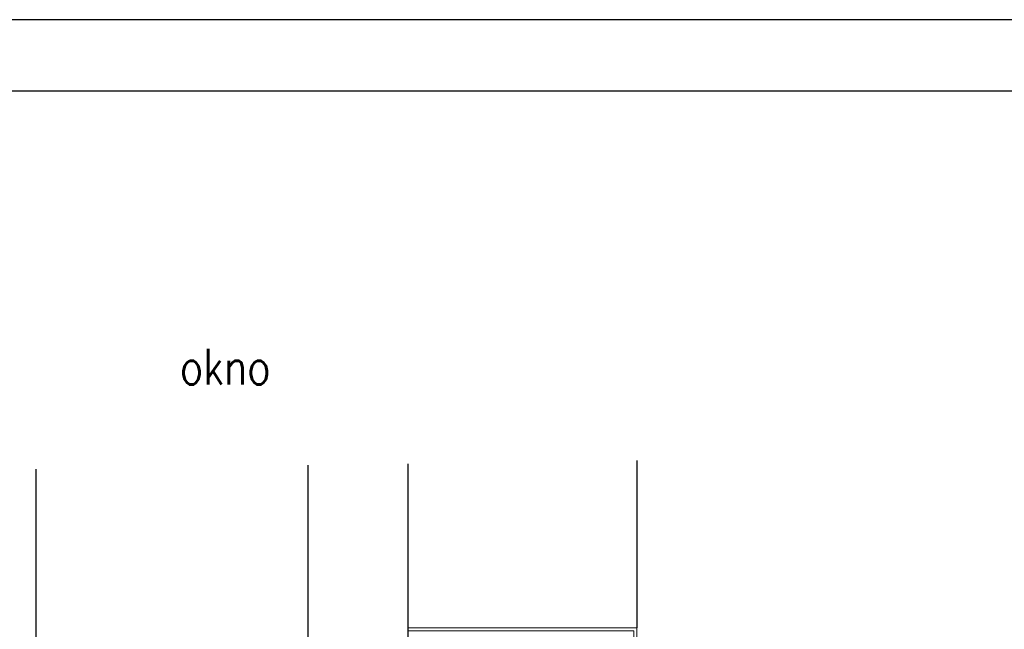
# Model space of a CAD drawing. Header units: millimetres. Extents: x -637441 to -130928, y -380379 to -53767.
# Tile 170 of 193: x -367834 to -364391, y -147875 to -145744. Entities that reach past the tile are written whole.
import ezdxf

# ---------------------------------------------------------------- set-up
doc = ezdxf.new("R2010")
doc.units = ezdxf.units.MM
doc.header["$LTSCALE"] = 10
for name, color, linetype, lineweight in [('CKFORMATY', 7, 'Continuous', 25), ('CKTEXTY_MALE', 7, 'Continuous', 25), ('MB-inne', 8, 'Continuous', 9)]:
    doc.layers.add(name, color=color, linetype=linetype, lineweight=lineweight)
doc.layers.add('Okna-Dveře', color=7, linetype='Continuous')
doc.layers.add('SLABĚ', color=7, linetype='Continuous')
doc.styles.get("Standard").update_dxf_attribs({"font": 'simplex.shx', "width": 0.8})

# ---------------------------------------------------------------- blocks, each defined once
blk = doc.blocks.new('FORM_a3')
for p, q in [((42, 29.7), (0, 29.7)), ((41.5, 29.2), (0.5, 29.2))]:
    blk.add_line(p, q)

msp = doc.modelspace()

# ---------------------------------------------------------------- linework, layer by layer
at = {"color": 7}
msp.add_line((-365675.875, -147284.289), (-365675.875, -147869.653), dxfattribs=at)
at = {"layer": 'MB-inne', "color": 1, "linetype": 'ByBlock'}
msp.add_lwpolyline([(-365675.875, -147869.653), (-365675.869, -148134.655, -0.4142223), (-365690.869, -148149.655), (-365750.868, -148149.655), (-365750.868, -148139.656), (-365690.797, -148139.656, 0.41431569), (-365685.797, -148134.654), (-365685.872, -147879.656), (-366475.897, -147879.64), (-366475.897, -147869.64)], format="xyb", close=True, dxfattribs=at)
at = {"layer": 'Okna-Dveře'}
for p, q in [((-366825.897, -147300.828), (-366825.897, -148019.62)), ((-366475.897, -147295.794), (-366475.897, -148019.62))]:
    msp.add_line(p, q, dxfattribs=at)
at = {"layer": 'SLABĚ'}
msp.add_line((-367775.897, -148019.62), (-367775.897, -147314.489), dxfattribs=at)

# ---------------------------------------------------------------- block references
at = {"layer": 'CKFORMATY', "xscale": 500, "yscale": 500, "zscale": 500}
msp.add_blockref('FORM_a3', (-370166.389, -160593.794), dxfattribs=at)

# ---------------------------------------------------------------- texts
at = {"layer": 'CKTEXTY_MALE', "color": 7, "width": 0.8}
msp.add_text('okno', height=125, dxfattribs=at).set_placement((-367273.509, -147019.202))

doc.saveas('drawing.dxf')
